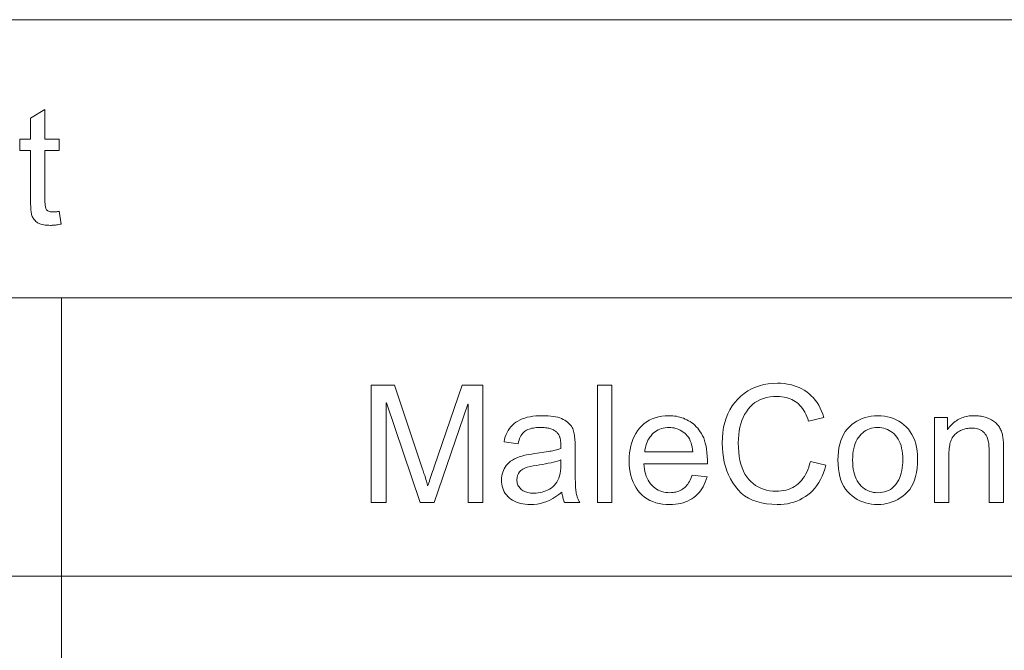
# Model space of a CAD drawing. Extents: x 0 to 841, y 0 to 594.
# Tile 59 of 69: x 779 to 796, y 404 to 415. Entities that reach past the tile are written whole.
import ezdxf

# ---------------------------------------------------------------- set-up
doc = ezdxf.new("R2010")
doc.units = 0

msp = doc.modelspace()

# ---------------------------------------------------------------- linework, layer by layer
at = {"color": 7, "lineweight": 13}
for p, q in [((726.261, 415.212), (821.047, 415.212)), ((726.261, 410.468), (821.047, 410.468)), ((741.152, 405.724), (821.047, 405.724))]:
    msp.add_line(p, q, dxfattribs=at)
at = {"color": 7, "lineweight": 13, "ltscale": 0.355764}
msp.add_line((779.689, 410.468), (779.689, 396.237), dxfattribs=at)
at = {"color": 7, "lineweight": 13}
for points in [[(779.685, 411.728), (779.664, 411.724), (779.643, 411.72), (779.623, 411.717), (779.603, 411.714), (779.585, 411.712), (779.567, 411.71), (779.549, 411.708), (779.532, 411.707), (779.516, 411.706), (779.501, 411.706), (779.47, 411.707), (779.44, 411.708), (779.412, 411.711), (779.386, 411.715), (779.362, 411.72), (779.339, 411.726), (779.318, 411.734), (779.299, 411.742), (779.282, 411.752), (779.266, 411.763), (779.252, 411.774), (779.239, 411.787), (779.227, 411.799), (779.217, 411.813), (779.207, 411.827), (779.199, 411.842), (779.191, 411.857), (779.185, 411.873), (779.18, 411.889), (779.176, 411.907), (779.173, 411.925), (779.17, 411.944), (779.168, 411.965), (779.166, 411.987), (779.164, 412.011), (779.163, 412.036), (779.161, 412.062), (779.161, 412.09), (779.16, 412.119), (779.16, 412.149), (779.16, 412.983), (778.981, 412.983), (778.981, 413.173), (779.16, 413.173), (779.16, 413.533), (779.406, 413.681), (779.406, 413.173), (779.651, 413.173), (779.651, 412.983), (779.406, 412.983), (779.406, 412.136), (779.406, 412.115), (779.406, 412.095), (779.408, 412.076), (779.409, 412.059), (779.411, 412.043), (779.414, 412.028), (779.417, 412.014), (779.42, 412.002), (779.424, 411.991), (779.428, 411.981), (779.433, 411.972), (779.44, 411.965), (779.448, 411.958), (779.457, 411.952), (779.468, 411.947), (779.48, 411.943), (779.493, 411.939), (779.508, 411.937), (779.524, 411.936), (779.542, 411.935), (779.553, 411.935), (779.563, 411.936), (779.574, 411.936), (779.585, 411.937), (779.596, 411.938), (779.607, 411.939), (779.618, 411.941), (779.629, 411.942), (779.64, 411.944), (779.651, 411.946)], [(786.875, 406.982), (786.624, 406.982), (786.624, 408.656), (786.619, 408.656), (786.043, 406.982), (785.806, 406.982), (785.233, 408.683), (785.224, 408.683), (785.224, 406.982), (784.973, 406.982), (784.973, 408.982), (785.369, 408.982), (785.842, 407.566), (785.857, 407.52), (785.871, 407.478), (785.884, 407.44), (785.895, 407.405), (785.905, 407.374), (785.913, 407.346), (785.92, 407.321), (785.926, 407.301), (785.931, 407.283), (785.934, 407.27), (785.939, 407.27), (785.947, 407.294), (785.955, 407.319), (785.964, 407.347), (785.974, 407.376), (785.984, 407.408), (785.995, 407.441), (786.007, 407.475), (786.019, 407.512), (786.032, 407.55), (786.046, 407.59), (786.523, 408.982), (786.875, 408.982)], [(789.074, 406.982), (788.829, 406.982), (788.829, 408.982), (789.074, 408.982)], [(792.725, 407.616), (792.706, 407.55), (792.685, 407.488), (792.661, 407.429), (792.634, 407.374), (792.605, 407.322), (792.573, 407.273), (792.539, 407.228), (792.502, 407.186), (792.462, 407.148), (792.42, 407.113), (792.376, 407.082), (792.33, 407.054), (792.282, 407.029), (792.232, 407.007), (792.181, 406.989), (792.128, 406.974), (792.073, 406.962), (792.017, 406.954), (791.958, 406.949), (791.898, 406.948), (791.803, 406.951), (791.713, 406.96), (791.628, 406.975), (791.548, 406.997), (791.474, 407.024), (791.405, 407.058), (791.341, 407.098), (791.283, 407.144), (791.23, 407.197), (791.183, 407.255), (791.14, 407.318), (791.102, 407.383), (791.068, 407.451), (791.039, 407.521), (791.014, 407.594), (790.994, 407.669), (790.979, 407.747), (790.967, 407.827), (790.961, 407.91), (790.958, 407.995), (790.961, 408.089), (790.969, 408.178), (790.982, 408.264), (791.001, 408.345), (791.024, 408.422), (791.053, 408.495), (791.088, 408.564), (791.127, 408.628), (791.172, 408.689), (791.222, 408.745), (791.277, 408.796), (791.334, 408.842), (791.394, 408.883), (791.458, 408.918), (791.524, 408.948), (791.593, 408.972), (791.666, 408.991), (791.741, 409.005), (791.82, 409.013), (791.901, 409.016), (791.959, 409.014), (792.014, 409.01), (792.069, 409.002), (792.121, 408.992), (792.172, 408.979), (792.221, 408.962), (792.268, 408.943), (792.314, 408.921), (792.358, 408.895), (792.4, 408.867), (792.441, 408.836), (792.478, 408.802), (792.514, 408.765), (792.546, 408.726), (792.577, 408.684), (792.604, 408.639), (792.63, 408.591), (792.653, 408.541), (792.673, 408.488), (792.691, 408.432), (792.432, 408.37), (792.418, 408.411), (792.403, 408.45), (792.386, 408.486), (792.368, 408.521), (792.349, 408.553), (792.329, 408.584), (792.307, 408.612), (792.283, 408.638), (792.259, 408.662), (792.233, 408.684), (792.205, 408.704), (792.176, 408.722), (792.146, 408.738), (792.115, 408.751), (792.082, 408.763), (792.048, 408.772), (792.013, 408.78), (791.976, 408.785), (791.938, 408.788), (791.898, 408.789), (791.834, 408.787), (791.774, 408.781), (791.716, 408.77), (791.662, 408.755), (791.61, 408.736), (791.562, 408.712), (791.517, 408.684), (791.476, 408.652), (791.437, 408.615), (791.402, 408.574), (791.37, 408.53), (791.341, 408.483), (791.315, 408.432), (791.293, 408.379), (791.275, 408.323), (791.26, 408.264), (791.248, 408.202), (791.239, 408.137), (791.234, 408.069), (791.233, 407.998), (791.234, 407.917), (791.24, 407.84), (791.249, 407.767), (791.261, 407.698), (791.277, 407.634), (791.297, 407.574), (791.32, 407.518), (791.346, 407.467), (791.377, 407.42), (791.411, 407.377), (791.447, 407.339), (791.486, 407.304), (791.527, 407.274), (791.57, 407.247), (791.616, 407.225), (791.663, 407.207), (791.713, 407.192), (791.765, 407.182), (791.819, 407.176), (791.875, 407.174), (791.921, 407.175), (791.965, 407.179), (792.008, 407.185), (792.049, 407.194), (792.088, 407.206), (792.125, 407.22), (792.16, 407.236), (792.194, 407.255), (792.226, 407.277), (792.256, 407.301), (792.285, 407.328), (792.312, 407.357), (792.336, 407.389), (792.36, 407.423), (792.381, 407.46), (792.401, 407.499), (792.419, 407.541), (792.435, 407.586), (792.449, 407.633), (792.462, 407.683)], [(788.53, 406.982), (788.272, 406.982), (788.265, 406.996), (788.259, 407.011), (788.253, 407.026), (788.247, 407.043), (788.242, 407.06), (788.237, 407.079), (788.232, 407.098), (788.228, 407.118), (788.225, 407.139), (788.222, 407.16), (788.172, 407.12), (788.121, 407.084), (788.07, 407.052), (788.018, 407.024), (787.965, 407.001), (787.911, 406.982), (787.857, 406.967), (787.801, 406.956), (787.745, 406.95), (787.688, 406.948), (787.643, 406.949), (787.6, 406.952), (787.559, 406.958), (787.52, 406.966), (787.483, 406.976), (787.448, 406.989), (787.415, 407.004), (787.383, 407.021), (787.354, 407.04), (787.327, 407.062), (787.302, 407.086), (787.279, 407.111), (787.259, 407.138), (787.242, 407.166), (787.227, 407.195), (787.216, 407.226), (787.206, 407.259), (787.2, 407.293), (787.196, 407.328), (787.194, 407.365), (787.196, 407.4), (787.199, 407.434), (787.206, 407.467), (787.215, 407.499), (787.226, 407.529), (787.24, 407.558), (787.257, 407.586), (787.276, 407.613), (787.298, 407.638), (787.322, 407.662), (787.349, 407.684), (787.38, 407.705), (787.415, 407.725), (787.454, 407.742), (787.496, 407.759), (787.542, 407.773), (787.592, 407.787), (787.646, 407.798), (787.703, 407.808), (787.765, 407.817), (787.994, 407.851), (788.019, 407.855), (788.043, 407.859), (788.067, 407.864), (788.089, 407.869), (788.111, 407.874), (788.131, 407.879), (788.151, 407.884), (788.17, 407.89), (788.188, 407.895), (788.205, 407.901), (788.205, 407.923), (788.205, 407.943), (788.205, 407.962), (788.204, 407.979), (788.204, 407.995), (788.203, 408.01), (788.202, 408.024), (788.201, 408.036), (788.2, 408.048), (788.198, 408.057), (788.197, 408.067), (788.195, 408.076), (788.192, 408.085), (788.189, 408.094), (788.185, 408.104), (788.181, 408.113), (788.176, 408.123), (788.17, 408.133), (788.165, 408.142), (788.158, 408.152), (788.151, 408.162), (788.143, 408.171), (788.135, 408.18), (788.125, 408.188), (788.115, 408.197), (788.104, 408.204), (788.092, 408.212), (788.079, 408.219), (788.065, 408.225), (788.051, 408.231), (788.036, 408.237), (788.02, 408.242), (788.002, 408.247), (787.984, 408.25), (787.965, 408.254), (787.945, 408.257), (787.923, 408.259), (787.901, 408.26), (787.878, 408.261), (787.853, 408.261), (787.822, 408.261), (787.793, 408.259), (787.764, 408.256), (787.737, 408.252), (787.712, 408.247), (787.687, 408.24), (787.664, 408.233), (787.642, 408.224), (787.622, 408.214), (787.603, 408.203), (787.585, 408.19), (787.568, 408.175), (787.553, 408.158), (787.539, 408.14), (787.525, 408.119), (787.513, 408.096), (787.502, 408.071), (787.493, 408.044), (787.484, 408.015), (787.477, 407.984), (787.237, 408.016), (787.246, 408.059), (787.257, 408.1), (787.272, 408.139), (787.288, 408.176), (787.307, 408.21), (787.329, 408.243), (787.353, 408.273), (787.379, 408.301), (787.408, 408.327), (787.44, 408.35), (787.474, 408.371), (787.51, 408.39), (787.549, 408.407), (787.591, 408.422), (787.634, 408.434), (787.681, 408.444), (787.729, 408.452), (787.78, 408.457), (787.834, 408.461), (787.89, 408.462), (787.941, 408.461), (787.989, 408.459), (788.034, 408.455), (788.076, 408.45), (788.116, 408.443), (788.153, 408.434), (788.187, 408.424), (788.218, 408.413), (788.247, 408.399), (788.273, 408.385), (788.296, 408.369), (788.318, 408.353), (788.338, 408.336), (788.355, 408.318), (788.371, 408.3), (788.385, 408.281), (788.398, 408.261), (788.408, 408.241), (788.416, 408.22), (788.423, 408.199), (788.428, 408.176), (788.433, 408.152), (788.437, 408.127), (788.441, 408.101), (788.444, 408.074), (788.446, 408.045), (788.448, 408.015), (788.45, 407.984), (788.451, 407.951), (788.451, 407.918), (788.451, 407.587), (788.451, 407.529), (788.451, 407.475), (788.452, 407.424), (788.453, 407.378), (788.454, 407.335), (788.455, 407.297), (788.456, 407.263), (788.458, 407.232), (788.46, 407.205), (788.462, 407.183), (788.465, 407.162), (788.469, 407.142), (788.473, 407.121), (788.479, 407.101), (788.485, 407.081), (788.492, 407.061), (788.5, 407.041), (788.509, 407.021), (788.519, 407.001)], [(790.707, 407.643), (789.623, 407.643), (789.627, 407.596), (789.633, 407.552), (789.641, 407.509), (789.652, 407.469), (789.664, 407.431), (789.679, 407.396), (789.696, 407.363), (789.715, 407.332), (789.736, 407.303), (789.76, 407.276), (789.785, 407.252), (789.811, 407.231), (789.839, 407.212), (789.867, 407.195), (789.897, 407.181), (789.928, 407.17), (789.961, 407.161), (789.994, 407.155), (790.029, 407.151), (790.065, 407.149), (790.092, 407.15), (790.119, 407.152), (790.145, 407.156), (790.17, 407.161), (790.194, 407.168), (790.217, 407.176), (790.239, 407.186), (790.261, 407.197), (790.281, 407.21), (790.301, 407.224), (790.319, 407.239), (790.337, 407.257), (790.354, 407.275), (790.37, 407.295), (790.385, 407.317), (790.399, 407.34), (790.412, 407.365), (790.425, 407.391), (790.436, 407.419), (790.447, 407.448), (790.699, 407.417), (790.686, 407.373), (790.67, 407.33), (790.653, 407.29), (790.634, 407.252), (790.612, 407.217), (790.589, 407.183), (790.563, 407.151), (790.535, 407.122), (790.506, 407.094), (790.474, 407.069), (790.44, 407.046), (790.405, 407.025), (790.368, 407.007), (790.33, 406.991), (790.29, 406.978), (790.248, 406.967), (790.205, 406.958), (790.16, 406.952), (790.113, 406.949), (790.065, 406.948), (790.001, 406.95), (789.94, 406.956), (789.882, 406.966), (789.827, 406.979), (789.774, 406.997), (789.725, 407.019), (789.678, 407.045), (789.634, 407.075), (789.593, 407.109), (789.555, 407.147), (789.52, 407.189), (789.489, 407.233), (789.462, 407.281), (789.438, 407.331), (789.418, 407.384), (789.401, 407.44), (789.388, 407.499), (789.379, 407.561), (789.374, 407.626), (789.372, 407.694), (789.373, 407.761), (789.379, 407.826), (789.388, 407.888), (789.4, 407.947), (789.416, 408.004), (789.436, 408.058), (789.459, 408.11), (789.486, 408.159), (789.516, 408.205), (789.55, 408.249), (789.587, 408.289), (789.627, 408.326), (789.67, 408.358), (789.715, 408.385), (789.764, 408.409), (789.816, 408.428), (789.87, 408.443), (789.928, 408.453), (789.988, 408.46), (790.051, 408.462), (790.083, 408.461), (790.114, 408.459), (790.145, 408.456), (790.176, 408.451), (790.206, 408.444), (790.237, 408.437), (790.267, 408.428), (790.297, 408.417), (790.327, 408.405), (790.356, 408.392), (790.385, 408.377), (790.413, 408.361), (790.44, 408.342), (790.466, 408.321), (790.492, 408.298), (790.516, 408.274), (790.54, 408.247), (790.562, 408.219), (790.584, 408.188), (790.605, 408.156), (790.624, 408.12), (790.642, 408.082), (790.657, 408.039), (790.67, 407.993), (790.682, 407.944), (790.691, 407.891), (790.698, 407.834), (790.703, 407.774), (790.706, 407.711)], [(793.61, 408.462), (793.668, 408.46), (793.724, 408.454), (793.777, 408.445), (793.829, 408.431), (793.879, 408.414), (793.926, 408.393), (793.972, 408.368), (794.016, 408.34), (794.057, 408.307), (794.097, 408.271), (794.133, 408.231), (794.166, 408.188), (794.195, 408.142), (794.22, 408.092), (794.242, 408.04), (794.259, 407.984), (794.272, 407.925), (794.282, 407.862), (794.288, 407.797), (794.29, 407.728), (794.288, 407.645), (794.281, 407.567), (794.271, 407.494), (794.256, 407.426), (794.238, 407.363), (794.215, 407.306), (794.188, 407.253), (794.156, 407.205), (794.121, 407.162), (794.081, 407.124), (794.039, 407.091), (793.995, 407.061), (793.951, 407.034), (793.906, 407.011), (793.859, 406.992), (793.811, 406.976), (793.763, 406.963), (793.713, 406.955), (793.662, 406.949), (793.61, 406.948), (793.556, 406.949), (793.504, 406.955), (793.452, 406.964), (793.403, 406.977), (793.354, 406.993), (793.307, 407.013), (793.262, 407.036), (793.218, 407.064), (793.175, 407.094), (793.134, 407.129), (793.096, 407.167), (793.062, 407.21), (793.031, 407.257), (793.005, 407.308), (792.983, 407.364), (792.965, 407.423), (792.951, 407.487), (792.94, 407.555), (792.934, 407.628), (792.932, 407.705), (792.934, 407.779), (792.94, 407.85), (792.95, 407.916), (792.964, 407.979), (792.981, 408.038), (793.003, 408.093), (793.028, 408.144), (793.057, 408.191), (793.09, 408.235), (793.128, 408.274), (793.167, 408.31), (793.209, 408.342), (793.253, 408.37), (793.298, 408.394), (793.346, 408.415), (793.395, 408.432), (793.446, 408.445), (793.499, 408.454), (793.554, 408.46)], [(795.758, 406.982), (795.511, 406.982), (795.511, 407.862), (795.51, 407.905), (795.508, 407.945), (795.504, 407.982), (795.498, 408.017), (795.491, 408.049), (795.482, 408.078), (795.472, 408.105), (795.46, 408.128), (795.446, 408.149), (795.431, 408.167), (795.414, 408.183), (795.397, 408.197), (795.378, 408.21), (795.357, 408.22), (795.336, 408.23), (795.313, 408.237), (795.289, 408.243), (795.264, 408.247), (795.237, 408.25), (795.209, 408.25), (795.188, 408.25), (795.166, 408.248), (795.145, 408.246), (795.124, 408.242), (795.103, 408.237), (795.083, 408.231), (795.062, 408.224), (795.042, 408.216), (795.022, 408.207), (795.003, 408.197), (794.984, 408.186), (794.966, 408.174), (794.949, 408.161), (794.934, 408.148), (794.919, 408.133), (794.906, 408.118), (794.894, 408.101), (794.883, 408.084), (794.873, 408.066), (794.864, 408.047), (794.856, 408.027), (794.849, 408.005), (794.843, 407.982), (794.838, 407.957), (794.833, 407.93), (794.83, 407.902), (794.827, 407.872), (794.825, 407.841), (794.824, 407.808), (794.823, 407.773), (794.823, 406.982), (794.578, 406.982), (794.578, 408.429), (794.799, 408.429), (794.799, 408.224), (794.804, 408.224), (794.82, 408.248), (794.837, 408.27), (794.854, 408.29), (794.872, 408.31), (794.891, 408.328), (794.91, 408.346), (794.931, 408.362), (794.952, 408.376), (794.973, 408.39), (794.996, 408.402), (795.019, 408.414), (795.043, 408.424), (795.067, 408.433), (795.093, 408.44), (795.119, 408.447), (795.146, 408.452), (795.173, 408.457), (795.201, 408.459), (795.23, 408.461), (795.26, 408.462), (795.283, 408.461), (795.306, 408.46), (795.328, 408.458), (795.351, 408.455), (795.374, 408.452), (795.396, 408.447), (795.419, 408.442), (795.441, 408.436), (795.464, 408.429), (795.486, 408.421), (795.508, 408.412), (795.529, 408.403), (795.549, 408.393), (795.568, 408.382), (795.586, 408.37), (795.603, 408.357), (795.619, 408.344), (795.634, 408.329), (795.648, 408.314), (795.662, 408.298), (795.674, 408.282), (795.685, 408.265), (795.695, 408.248), (795.705, 408.231), (795.713, 408.214), (795.721, 408.196), (795.727, 408.178), (795.733, 408.16), (795.738, 408.142), (795.741, 408.124), (795.745, 408.104), (795.747, 408.084), (795.75, 408.062), (795.752, 408.039), (795.754, 408.014), (795.755, 407.989), (795.756, 407.962), (795.757, 407.933), (795.758, 407.903), (795.758, 407.872)], [(790.455, 407.845), (790.451, 407.888), (790.445, 407.929), (790.436, 407.967), (790.426, 408.002), (790.413, 408.035), (790.398, 408.066), (790.381, 408.094), (790.362, 408.12), (790.341, 408.143), (790.318, 408.164), (790.293, 408.182), (790.268, 408.199), (790.242, 408.214), (790.216, 408.226), (790.19, 408.237), (790.163, 408.246), (790.136, 408.253), (790.108, 408.257), (790.08, 408.26), (790.051, 408.261), (790.017, 408.26), (789.984, 408.257), (789.953, 408.251), (789.922, 408.243), (789.893, 408.232), (789.865, 408.22), (789.839, 408.204), (789.813, 408.187), (789.789, 408.167), (789.766, 408.145), (789.745, 408.121), (789.725, 408.096), (789.707, 408.07), (789.692, 408.042), (789.678, 408.012), (789.666, 407.982), (789.655, 407.95), (789.647, 407.916), (789.641, 407.881), (789.636, 407.845)], [(793.61, 407.149), (793.651, 407.151), (793.69, 407.156), (793.727, 407.163), (793.762, 407.174), (793.795, 407.188), (793.826, 407.205), (793.855, 407.226), (793.882, 407.249), (793.907, 407.275), (793.93, 407.305), (793.95, 407.337), (793.969, 407.371), (793.985, 407.407), (794, 407.445), (794.012, 407.485), (794.021, 407.527), (794.029, 407.571), (794.034, 407.617), (794.038, 407.664), (794.039, 407.714), (794.038, 407.767), (794.034, 407.817), (794.028, 407.865), (794.019, 407.91), (794.008, 407.952), (793.994, 407.992), (793.978, 408.029), (793.96, 408.063), (793.939, 408.095), (793.915, 408.124), (793.89, 408.15), (793.864, 408.173), (793.836, 408.194), (793.807, 408.212), (793.777, 408.227), (793.746, 408.239), (793.714, 408.249), (793.681, 408.256), (793.646, 408.26), (793.61, 408.261), (793.574, 408.26), (793.538, 408.256), (793.504, 408.249), (793.472, 408.239), (793.44, 408.226), (793.41, 408.211), (793.382, 408.193), (793.354, 408.172), (793.328, 408.148), (793.303, 408.121), (793.281, 408.092), (793.26, 408.06), (793.242, 408.025), (793.227, 407.988), (793.213, 407.947), (793.203, 407.904), (793.194, 407.859), (793.188, 407.81), (793.185, 407.759), (793.183, 407.705), (793.185, 407.651), (793.188, 407.6), (793.194, 407.552), (793.203, 407.506), (793.214, 407.463), (793.227, 407.423), (793.243, 407.385), (793.262, 407.351), (793.282, 407.319), (793.306, 407.289), (793.331, 407.263), (793.357, 407.239), (793.384, 407.218), (793.413, 407.2), (793.443, 407.184), (793.474, 407.172), (793.506, 407.162), (793.54, 407.155), (793.574, 407.151)], [(788.205, 407.619), (788.205, 407.707), (788.166, 407.695), (788.125, 407.683), (788.082, 407.671), (788.038, 407.66), (787.991, 407.65), (787.943, 407.64), (787.894, 407.631), (787.842, 407.622), (787.789, 407.614), (787.735, 407.606), (787.682, 407.597), (787.634, 407.584), (787.593, 407.569), (787.556, 407.55), (787.526, 407.528), (787.501, 407.503), (787.481, 407.475), (787.467, 407.443), (787.459, 407.408), (787.456, 407.37), (787.457, 407.351), (787.459, 407.332), (787.463, 407.314), (787.468, 407.296), (787.475, 407.28), (787.483, 407.263), (787.493, 407.248), (787.504, 407.233), (787.517, 407.219), (787.531, 407.206), (787.547, 407.194), (787.564, 407.183), (787.582, 407.173), (787.602, 407.165), (787.623, 407.157), (787.645, 407.152), (787.668, 407.147), (787.693, 407.144), (787.719, 407.142), (787.747, 407.141), (787.783, 407.142), (787.818, 407.146), (787.852, 407.151), (787.885, 407.159), (787.918, 407.168), (787.949, 407.18), (787.98, 407.194), (788.01, 407.211), (788.039, 407.229), (788.067, 407.25), (788.093, 407.273), (788.117, 407.299), (788.137, 407.328), (788.155, 407.361), (788.171, 407.396), (788.183, 407.435), (788.193, 407.476), (788.2, 407.521), (788.204, 407.568)]]:
    msp.add_lwpolyline(points, close=True, dxfattribs=at)

doc.saveas('drawing.dxf')
